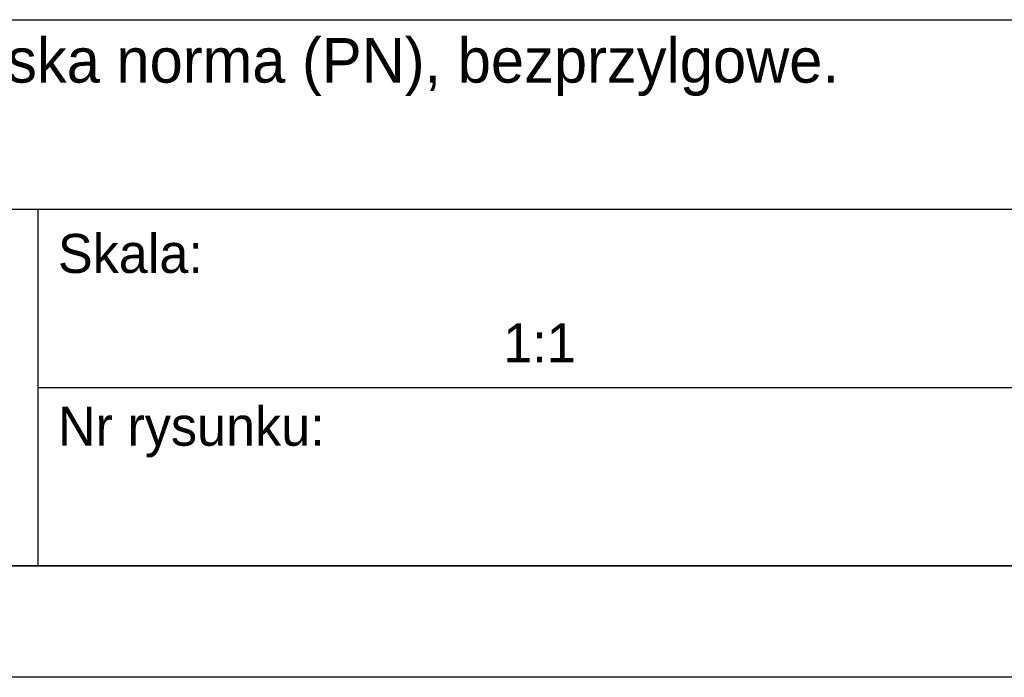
# Model space of a CAD drawing. Header units: millimetres. Extents: x -4900 to 5840, y 5 to 4205.
# Tile 5 of 14: x 4 to 48, y 5 to 34. Entities that reach past the tile are written whole.
import ezdxf

# ---------------------------------------------------------------- set-up
doc = ezdxf.new("R2010")
doc.units = ezdxf.units.MM
for name, color, linetype in [('1', 250, 'Continuous'), ('255', 250, 'Continuous'), ('256', 250, 'Continuous')]:
    doc.layers.add(name, color=color, linetype=linetype)
doc.styles.add('Montserrat', font='Montserrat')

msp = doc.modelspace()

# ---------------------------------------------------------------- linework, layer by layer
at = {"layer": '1', "linetype": 'Continuous', "lineweight": -3}
for p, q in [((-31, 34.497), (95, 34.497)), ((-31, 26), (5, 26)), ((-31, 26), (95, 26)), ((5, 26), (5, 10)), ((-31, 10), (5, 10))]:
    msp.add_line(p, q, dxfattribs=at)
at = {"layer": '255', "linetype": 'Continuous', "lineweight": -3}
for p, q in [((5, 26), (50, 26)), ((5, 26), (5, 22)), ((5, 22), (5, 18)), ((5, 18), (50, 18)), ((5, 18), (5, 14)), ((5, 14), (5, 10)), ((5, 10), (50, 10))]:
    msp.add_line(p, q, dxfattribs=at)
at = {"layer": '256', "linetype": 'Continuous', "lineweight": -3}
for p, q in [((95, 10), (-4895, 10)), ((100, 5), (-4900, 5))]:
    msp.add_line(p, q, dxfattribs=at)

# ---------------------------------------------------------------- texts
at = {"layer": '1', "linetype": 'Continuous', "lineweight": -3, "line_spacing_factor": 1.076592, "style": 'Montserrat'}
for s, insert, char_height, attachment_point in [('\\fMontserrat|b0|i0;\\W1.0000;Skrzydło Lumia model 2, polska norma (PN), bezprzylgowe.', (-29.975, 32.373), 2, 4), ('\\fMontserrat|b0|i0;\\W1.0000;Skala:', (5.9, 24), 1.75, 4), ('\\fMontserrat|b0|i0;\\W1.0000;1:1', (27.5, 20), 1.75, 5), ('\\fMontserrat|b0|i0;\\W1.0000;Nr rysunku:', (5.9, 16), 1.75, 4)]:
    msp.add_mtext(s, dxfattribs=dict(at, insert=insert, char_height=char_height, attachment_point=attachment_point))

doc.saveas('drawing.dxf')
